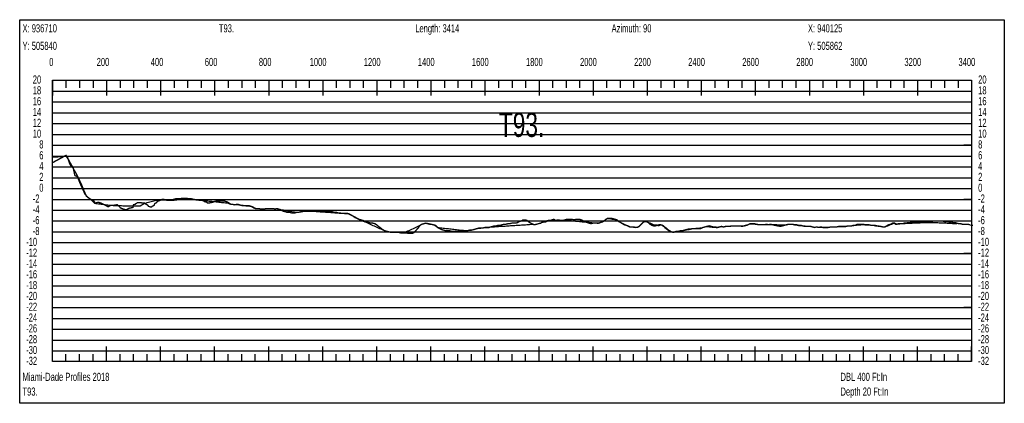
# Model space of a CAD drawing. Header units: inches. Extents: x 471865 to 538526, y 1054316 to 1102451.
# Tile 93 of 131: x 520529 to 524171, y 1065970 to 1067388. Entities that reach past the tile are written whole.
import ezdxf

# ---------------------------------------------------------------- set-up
doc = ezdxf.new("R2010")
doc.units = ezdxf.units.IN
doc.header["$MEASUREMENT"] = 0
for name, color, linetype in [('LABELS', 7, 'Continuous'), ('X_Gr1', 7, 'Continuous'), ('XSECTION', 7, 'Continuous')]:
    doc.layers.add(name, color=color, linetype=linetype)
doc.styles.get("Standard").update_dxf_attribs({"font": 'arial.ttf'})

msp = doc.modelspace()

# ---------------------------------------------------------------- linework, layer by layer
at = {"layer": 'X_Gr1', "color": 6, "linetype": 'Continuous', "lineweight": 18, "true_color": 0xff00ff, "transparency": 33554687, "const_width": 5}
msp.add_lwpolyline([(520651, 1066860.2), (520651, 1066860.2), (520692.5, 1066882.6), (520700.5, 1066886.8), (520705.8, 1066879.1), (520715.3, 1066851.8), (520726.9, 1066839.8), (520732.9, 1066812.3), (520742, 1066808.2), (520755.9, 1066774.5), (520770.1, 1066744), (520780.6, 1066731.6), (520790.7, 1066725.1), (520806.8, 1066709.6), (520819.2, 1066713.5), (520832, 1066709.4), (520840.6, 1066704.9), (520855.9, 1066696.7), (520865.9, 1066702.4), (520878.9, 1066702.6), (520889.9, 1066704.5), (520902.1, 1066692.2), (520914.4, 1066687.3), (520923.9, 1066685.5), (520932.2, 1066690.9), (520937.6, 1066692), (520942.8, 1066693.1), (520947.8, 1066694.5), (520949.7, 1066704.2), (520956.4, 1066706.2), (520958.6, 1066708.2), (520965.4, 1066712.2), (520967.7, 1066712.2), (520972.3, 1066712.2), (520976.9, 1066712.2), (520981.6, 1066710.2), (520988.7, 1066710.2), (520991.1, 1066710.2), (520995.8, 1066706.2), (521003, 1066702.2), (521005.4, 1066698.2), (521012.2, 1066696.2), (521016.8, 1066696.2), (521019.1, 1066698.2), (521026, 1066702.2), (521028.3, 1066708.2), (521035.1, 1066712.2), (521037.4, 1066716.2), (521041.9, 1066718.2), (521048.3, 1066720.2), (521050.3, 1066722.2), (521056, 1066724.2), (521057.8, 1066724.2), (521061.5, 1066724.2), (521067.3, 1066722.2), (521069.2, 1066722.2), (521074.8, 1066720.2), (521078.4, 1066720.2), (521080.2, 1066720.2), (521085.8, 1066722.2), (521087.7, 1066722.2), (521093.5, 1066722.2), (521097.2, 1066724.2), (521099.1, 1066724.2), (521104.9, 1066726.2), (521106.9, 1066726.2), (521115.2, 1066726.2), (521119.4, 1066726.2), (521125.8, 1066726.2), (521128, 1066728.2), (521134.6, 1066728.2), (521139, 1066728.2), (521141.2, 1066728.2), (521147.9, 1066728.2), (521150.2, 1066726.2), (521157.2, 1066726.2), (521161.7, 1066726.2), (521164.1, 1066726.2), (521171.1, 1066724.2), (521173.4, 1066724.2), (521180.4, 1066722.2), (521185.1, 1066722.2), (521187.4, 1066722.2), (521194.7, 1066720.2), (521199.5, 1066720.2), (521204.4, 1066720.2), (521209.2, 1066718.2), (521211.6, 1066716.2), (521219, 1066714.2), (521224.1, 1066710.2), (521229.3, 1066710.2), (521234.7, 1066712.2), (521237.5, 1066712.2), (521246, 1066714.2), (521248.8, 1066716.2), (521257.4, 1066718.2), (521263, 1066718.2), (521265.8, 1066718.2), (521274.5, 1066718.2), (521277.3, 1066718.2), (521285.8, 1066718.2), (521291.6, 1066716.2), (521297.4, 1066714.2), (521303.3, 1066710.2), (521309.3, 1066706.2), (521315.4, 1066706.2), (521321.7, 1066704.2), (521324.9, 1066704.2), (521334.6, 1066706.2), (521347.7, 1066702.2), (521349.2, 1066702.1), (521355.1, 1066701.5), (521361, 1066700.8), (521366.9, 1066700.2), (521372.8, 1066700.2), (521378.7, 1066700.2), (521384.8, 1066698.2), (521390.9, 1066696.2), (521397, 1066692.2), (521403, 1066690.2), (521409.2, 1066690.2), (521415.3, 1066690.2), (521418.4, 1066688.2), (521427.9, 1066688.2), (521434.3, 1066688.2), (521440.7, 1066690.2), (521447.2, 1066690.2), (521453.7, 1066690.2), (521460.4, 1066690.2), (521467, 1066690.2), (521473.6, 1066688.2), (521480.2, 1066690.2), (521486.9, 1066688.2), (521493.6, 1066686.2), (521500.2, 1066682.2), (521503.6, 1066680.2), (521513.7, 1066678.2), (521517.1, 1066676.2), (521527.4, 1066676.2), (521534.1, 1066674.2), (521537.6, 1066674.2), (521547.6, 1066674.2), (521554.2, 1066676.2), (521561, 1066676.2), (521567.7, 1066678.2), (521571.2, 1066678.2), (521581.5, 1066680.2), (521588.3, 1066680.2), (521595.2, 1066680.2), (521602, 1066680.2), (521605.4, 1066680.2), (521615.6, 1066680.2), (521622.5, 1066680.2), (521629.5, 1066680.2), (521636.5, 1066680.2), (521640, 1066678.2), (521650.4, 1066678.2), (521657.3, 1066678.2), (521664.4, 1066678.2), (521671.2, 1066678.2), (521674.7, 1066678.2), (521685.1, 1066678.2), (521692.2, 1066676.2), (521699.4, 1066676.2), (521706.5, 1066674.2), (521713.6, 1066674.2), (521720.5, 1066672.2), (521727.3, 1066672.2), (521734.2, 1066672.2), (521741.1, 1066672.2), (521748.2, 1066670.2), (521755.2, 1066666.2), (521762.2, 1066662.2), (521769.6, 1066658.2), (521776.8, 1066654.2), (521784, 1066650.2), (521791.2, 1066648.2), (521798.6, 1066646.2), (521806.1, 1066642.2), (521809.1, 1066641.4), (521815, 1066639.8), (521820.9, 1066638.2), (521828.1, 1066636.2), (521835.1, 1066636.2), (521842.3, 1066634.2), (521849.6, 1066630.2), (521853.4, 1066626.2), (521864.3, 1066618.2), (521871.6, 1066612.2), (521879.1, 1066608.2), (521886.4, 1066606.2), (521893.6, 1066604.2), (521900.9, 1066602.2), (521908.2, 1066602.2), (521915.8, 1066602.2), (521923.1, 1066602.2), (521930.6, 1066602.2), (521937.9, 1066600.2), (521944.9, 1066600.2), (521951.9, 1066600.2), (521959, 1066600.2), (521966.3, 1066598.2), (521973.7, 1066598.2), (521981, 1066598.2), (521988.5, 1066602.2), (521995.6, 1066610.2), (522002.7, 1066618.2), (522009.8, 1066628.2), (522016.9, 1066632.2), (522024.2, 1066634.2), (522031.5, 1066636.2), (522032, 1066636.1), (522037.9, 1066634.8), (522043.8, 1066633.5), (522049.7, 1066632.2), (522055.6, 1066630.9), (522061.5, 1066629.5), (522067.4, 1066628.2), (522074.9, 1066620.2), (522082.4, 1066616.2), (522089.7, 1066612.2), (522097.2, 1066610.2), (522104.4, 1066608.2), (522111.7, 1066608.2), (522119.1, 1066608.2), (522126.4, 1066606.2), (522133.9, 1066606.2), (522141.3, 1066606.2), (522148.6, 1066606.2), (522155.9, 1066608.2), (522163.1, 1066606.2), (522170.5, 1066606.2), (522177.7, 1066608.2), (522185.1, 1066608.2), (522192.4, 1066610.2), (522199.8, 1066610.2), (522207.3, 1066612.2), (522214.5, 1066614.2), (522221.5, 1066616.2), (522228.5, 1066618.2), (522235.5, 1066618.2), (522242.6, 1066618.2), (522249.8, 1066620.2), (522257.1, 1066620.2), (522264.2, 1066620.2), (522271.4, 1066622.2), (522278.7, 1066624.2), (522285.6, 1066626.2), (522292.4, 1066626.2), (522299.2, 1066628.2), (522306.1, 1066628.2), (522313.3, 1066630.2), (522320.4, 1066632.2), (522327.7, 1066632.2), (522335.1, 1066634.2), (522342.1, 1066634.2), (522349.1, 1066636.2), (522356, 1066636.2), (522363.2, 1066636.2), (522370.2, 1066638.2), (522377, 1066642.2), (522384.2, 1066644.2), (522391.3, 1066648.2), (522398.4, 1066648.2), (522405.5, 1066646.2), (522412.5, 1066640.2), (522419.6, 1066636.2), (522426.7, 1066632.2), (522433.9, 1066630.2), (522441, 1066632.2), (522448.3, 1066634.2), (522455.6, 1066636.2), (522462.8, 1066640.2), (522470.1, 1066642.2), (522477.2, 1066644.2), (522484.1, 1066646.2), (522491, 1066646.2), (522497.7, 1066648.2), (522504.6, 1066650.2), (522511.7, 1066646.2), (522518.5, 1066648.2), (522532.2, 1066646.2), (522538.7, 1066646.2), (522545.2, 1066648.2), (522551.8, 1066650.2), (522558.5, 1066650.2), (522565.4, 1066650.2), (522572.4, 1066650.2), (522579.4, 1066648.2), (522586.4, 1066650.2), (522593.4, 1066650.2), (522600.3, 1066650.2), (522607.1, 1066648.2), (522614, 1066644.2), (522628.5, 1066638.2), (522635.3, 1066636.2), (522642.1, 1066634.2), (522648.9, 1066636.2), (522655.6, 1066636.2), (522662.4, 1066636.2), (522669.2, 1066636.2), (522676.2, 1066638.2), (522683.2, 1066640.2), (522690.1, 1066644.2), (522697.2, 1066650.2), (522704.2, 1066654.2), (522711.2, 1066654.2), (522718.1, 1066654.2), (522725, 1066652.2), (522732, 1066650.2), (522738.8, 1066648.2), (522745.5, 1066642.2), (522752.2, 1066638.2), (522758.8, 1066634.2), (522765.6, 1066630.2), (522772.3, 1066628.2), (522779.2, 1066626.2), (522786.1, 1066622.2), (522793, 1066622.2), (522799.9, 1066622.2), (522806.8, 1066620.2), (522813.6, 1066620.2), (522820.4, 1066624.2), (522826.9, 1066630.2), (522833.7, 1066638.2), (522840.4, 1066642.2), (522847.4, 1066642.2), (522854.2, 1066638.2), (522860.6, 1066632.2), (522867.3, 1066628.2), (522873.9, 1066626.2), (522880.3, 1066626.2), (522886.9, 1066628.2), (522893.5, 1066630.2), (522900.4, 1066630.2), (522907.3, 1066628.2), (522913.8, 1066622.2), (522920.3, 1066618.2), (522926.6, 1066612.2), (522933, 1066608.2), (522939.4, 1066604.2), (522946.1, 1066602.2), (522952.8, 1066604.2), (522959.3, 1066606.2), (522966.2, 1066606.2), (522973.3, 1066608.2), (522980.3, 1066608.2), (522987.5, 1066610.2), (522994.7, 1066612.2), (523002.2, 1066614.2), (523009.7, 1066614.2), (523017.3, 1066616.2), (523024.9, 1066616.2), (523032.5, 1066616.2), (523040.5, 1066616.2), (523048.4, 1066616.2), (523056.2, 1066620.2), (523063.9, 1066622.2), (523071.4, 1066624.2), (523079.2, 1066626.2), (523087, 1066624.2), (523094.7, 1066622.2), (523102.5, 1066622.2), (523110, 1066620.2), (523117.6, 1066622.2), (523125.4, 1066624.2), (523132.9, 1066622.2), (523140.3, 1066624.2), (523147.9, 1066624.2), (523155.4, 1066624.2), (523162.8, 1066626.2), (523170.3, 1066626.2), (523177.8, 1066626.2), (523185.3, 1066626.2), (523193.1, 1066626.2), (523200.6, 1066624.2), (523208, 1066626.2), (523215.6, 1066628.2), (523223.2, 1066630.2), (523230.9, 1066634.2), (523238.6, 1066634.2), (523246.2, 1066634.2), (523253.9, 1066632.2), (523261.4, 1066630.2), (523269, 1066630.2), (523276.3, 1066630.2), (523283.6, 1066630.2), (523291.1, 1066632.2), (523298.5, 1066630.2), (523306, 1066632.2), (523313.5, 1066630.2), (523321, 1066628.2), (523326.9, 1066627.2), (523332.8, 1066626.1), (523338.6, 1066625.1), (523343.3, 1066624.2), (523344.5, 1066624.6), (523350.3, 1066626.1), (523356.1, 1066627.7), (523358, 1066628.2), (523365.5, 1066630.2), (523373, 1066632.2), (523380.8, 1066632.2), (523388.3, 1066632.2), (523395.4, 1066630.2), (523402.8, 1066630.2), (523410.2, 1066628.2), (523417.8, 1066628.2), (523425.4, 1066626.2), (523433, 1066624.2), (523440.2, 1066624.2), (523447.5, 1066624.2), (523454.8, 1066624.2), (523462.1, 1066622.2), (523469.3, 1066620.2), (523476.8, 1066622.2), (523484.6, 1066620.2), (523492.4, 1066622.2), (523499.9, 1066620.2), (523507.1, 1066620.2), (523514.4, 1066620.2), (523521.6, 1066620.2), (523528.9, 1066622.2), (523536.4, 1066622.2), (523544.1, 1066622.2), (523551.7, 1066622.2), (523559.1, 1066624.2), (523566.2, 1066624.2), (523572.9, 1066624.2), (523579.5, 1066624.2), (523586.2, 1066624.2), (523593, 1066626.2), (523599.9, 1066626.2), (523606.6, 1066626.2), (523613.5, 1066628.2), (523620.5, 1066628.2), (523627.5, 1066632.2), (523634.7, 1066632.2), (523642, 1066632.2), (523649.3, 1066632.2), (523656.6, 1066630.2), (523663.7, 1066630.2), (523671, 1066630.2), (523678.3, 1066628.2), (523685.5, 1066628.2), (523692.7, 1066628.2), (523700, 1066626.2), (523705.9, 1066625.4), (523711.8, 1066624.6), (523714.8, 1066624.2), (523721.7, 1066622.2), (523728.8, 1066622.2), (523736.1, 1066626.2), (523743.6, 1066630.2), (523750.9, 1066632.2), (523758.1, 1066636.2), (523765.4, 1066636.2), (523772.6, 1066632.2), (523780, 1066634.2), (523787.4, 1066634.2), (523794.5, 1066634.2), (523801.2, 1066636.2), (523807.9, 1066636.2), (523814.7, 1066638.2), (523821.1, 1066638.2), (523827.3, 1066640.2), (523833.9, 1066640.2), (523840.6, 1066640.2), (523847.3, 1066642.2), (523854.1, 1066642.2), (523861, 1066642.2), (523868.1, 1066642.2), (523875.1, 1066642.2), (523882, 1066642.2), (523888.9, 1066642.2), (523894.7, 1066642.2), (523900.6, 1066642.2), (523902.8, 1066642.2), (523909.2, 1066644.2), (523916.1, 1066644.2), (523923, 1066644.2), (523928.9, 1066644.2), (523934.8, 1066644.2), (523940.7, 1066644.2), (523943.2, 1066644.2), (523949.6, 1066642.2), (523955.6, 1066642.2), (523961.9, 1066642.2), (523968.6, 1066640.2), (523975.4, 1066640.2), (523982, 1066638.2), (523988.9, 1066638.2), (523995.8, 1066636.2), (524002.4, 1066634.2), (524009.2, 1066634.2), (524016, 1066632.2), (524023, 1066632.2), (524029.9, 1066632.2), (524036.7, 1066632.2), (524043.6, 1066630.2)], dxfattribs=at)
at = {"layer": 'XSECTION', "color": 18, "linetype": 'Continuous', "true_color": 0x000000}
for points in [[(520528.8, 1067388.2), (524171.2, 1067388.2), (524171.2, 1065970.2), (520528.8, 1065970.2), (520528.8, 1067388.2)], [(520650, 1067164.2), (524050, 1067164.2), (524050, 1066124.2), (520650, 1066124.2), (520650, 1067164.2)], [(520650, 1067164.2), (520650, 1067107.8)], [(520650, 1067164.2), (520650, 1067107.8)], [(520650, 1067164.2), (520650, 1067136.2)], [(520650, 1067164.2), (520650, 1067136.2)], [(520700, 1067164.2), (520700, 1067136.2)], [(520750, 1067164.2), (520750, 1067136.2)], [(520800, 1067164.2), (520800, 1067136.2)], [(520850, 1067164.2), (520850, 1067107.8)], [(520850, 1067164.2), (520850, 1067136.2)], [(520900, 1067164.2), (520900, 1067136.2)], [(520950, 1067164.2), (520950, 1067136.2)], [(521000, 1067164.2), (521000, 1067136.2)], [(521050, 1067164.2), (521050, 1067107.8)], [(521050, 1067164.2), (521050, 1067136.2)], [(521100, 1067164.2), (521100, 1067136.2)], [(521150, 1067164.2), (521150, 1067136.2)], [(521200, 1067164.2), (521200, 1067136.2)], [(521250, 1067164.2), (521250, 1067107.8)], [(521250, 1067164.2), (521250, 1067136.2)], [(521300, 1067164.2), (521300, 1067136.2)], [(521350, 1067164.2), (521350, 1067136.2)], [(521400, 1067164.2), (521400, 1067136.2)], [(521450, 1067164.2), (521450, 1067107.8)], [(521450, 1067164.2), (521450, 1067136.2)], [(521500, 1067164.2), (521500, 1067136.2)], [(521550, 1067164.2), (521550, 1067136.2)], [(521600, 1067164.2), (521600, 1067136.2)], [(521650, 1067164.2), (521650, 1067107.8)], [(521650, 1067164.2), (521650, 1067136.2)], [(521700, 1067164.2), (521700, 1067136.2)], [(521750, 1067164.2), (521750, 1067136.2)], [(521800, 1067164.2), (521800, 1067136.2)], [(521850, 1067164.2), (521850, 1067107.8)], [(521850, 1067164.2), (521850, 1067136.2)], [(521900, 1067164.2), (521900, 1067136.2)], [(521950, 1067164.2), (521950, 1067136.2)], [(522000, 1067164.2), (522000, 1067136.2)], [(522050, 1067164.2), (522050, 1067107.8)], [(522050, 1067164.2), (522050, 1067136.2)], [(522100, 1067164.2), (522100, 1067136.2)], [(522150, 1067164.2), (522150, 1067136.2)], [(522200, 1067164.2), (522200, 1067136.2)], [(522250, 1067164.2), (522250, 1067107.8)], [(522250, 1067164.2), (522250, 1067136.2)], [(522300, 1067164.2), (522300, 1067136.2)], [(522350, 1067164.2), (522350, 1067136.2)], [(522400, 1067164.2), (522400, 1067136.2)], [(522450, 1067164.2), (522450, 1067107.8)], [(522450, 1067164.2), (522450, 1067136.2)], [(522500, 1067164.2), (522500, 1067136.2)], [(522550, 1067164.2), (522550, 1067136.2)], [(522600, 1067164.2), (522600, 1067136.2)], [(522650, 1067164.2), (522650, 1067107.8)], [(522650, 1067164.2), (522650, 1067136.2)], [(522700, 1067164.2), (522700, 1067136.2)], [(522750, 1067164.2), (522750, 1067136.2)], [(522800, 1067164.2), (522800, 1067136.2)], [(522850, 1067164.2), (522850, 1067107.8)], [(522850, 1067164.2), (522850, 1067136.2)], [(522900, 1067164.2), (522900, 1067136.2)], [(522950, 1067164.2), (522950, 1067136.2)], [(523000, 1067164.2), (523000, 1067136.2)], [(523050, 1067164.2), (523050, 1067107.8)], [(523050, 1067164.2), (523050, 1067136.2)], [(523100, 1067164.2), (523100, 1067136.2)], [(523150, 1067164.2), (523150, 1067136.2)], [(523200, 1067164.2), (523200, 1067136.2)], [(523250, 1067164.2), (523250, 1067107.8)], [(523250, 1067164.2), (523250, 1067136.2)], [(523300, 1067164.2), (523300, 1067136.2)], [(523350, 1067164.2), (523350, 1067136.2)], [(523400, 1067164.2), (523400, 1067136.2)], [(523450, 1067164.2), (523450, 1067107.8)], [(523450, 1067164.2), (523450, 1067136.2)], [(523500, 1067164.2), (523500, 1067136.2)], [(523550, 1067164.2), (523550, 1067136.2)], [(523600, 1067164.2), (523600, 1067136.2)], [(523650, 1067164.2), (523650, 1067107.8)], [(523650, 1067164.2), (523650, 1067136.2)], [(523700, 1067164.2), (523700, 1067136.2)], [(523750, 1067164.2), (523750, 1067136.2)], [(523800, 1067164.2), (523800, 1067136.2)], [(523850, 1067164.2), (523850, 1067107.8)], [(523850, 1067164.2), (523850, 1067136.2)], [(523900, 1067164.2), (523900, 1067136.2)], [(523950, 1067164.2), (523950, 1067136.2)], [(524000, 1067164.2), (524000, 1067136.2)], [(524050, 1067164.2), (524050, 1067107.8)], [(524050, 1067164.2), (524050, 1067136.2)], [(520650, 1066924.2), (520678, 1066924.2)], [(524050, 1066924.2), (524022, 1066924.2)], [(520650, 1066881), (520655, 1066881.4), (520660, 1066881.6), (520665, 1066881.8), (520670, 1066881.8), (520675, 1066882), (520680, 1066882.2), (520685, 1066882.4), (520690, 1066882.4), (520695, 1066884.4), (520700, 1066884.8), (520705, 1066877.4), (520710, 1066868.2), (520715, 1066859.2), (520720, 1066850.2), (520725, 1066841.4), (520730, 1066832.4), (520735, 1066823.4), (520740, 1066814.4), (520745, 1066804.4), (520750, 1066794.4), (520755, 1066784.4), (520760, 1066771.6), (520765, 1066759.6), (520770, 1066748.4), (520775, 1066737.6), (520780, 1066733), (520785, 1066729.4), (520790, 1066726.4), (520795, 1066723.6), (520800, 1066720.2), (520805, 1066714), (520810, 1066709), (520815, 1066708.4), (520820, 1066707.8), (520825, 1066707.2), (520830, 1066706.6), (520835, 1066706), (520840, 1066705.4), (520845, 1066704.8), (520850, 1066704.2), (520855, 1066703.6), (520860, 1066703), (520865, 1066702.4), (520870, 1066702.2), (520875, 1066702), (520880, 1066701.8), (520885, 1066701.6), (520890, 1066701.4), (520895, 1066701.2), (520900, 1066701), (520905, 1066700.8), (520910, 1066700.4), (520915, 1066700.2), (520920, 1066700), (520925, 1066699.8), (520930, 1066699.6), (520935, 1066699.6), (520940, 1066699.8), (520945, 1066700), (520950, 1066700), (520955, 1066700.2), (520960, 1066700.2), (520965, 1066700.4), (520970, 1066700.6), (520975, 1066700.6), (520980, 1066703.6), (520985, 1066706), (520990, 1066708.2), (520995, 1066710.6), (521000, 1066712.2), (521005, 1066713.6), (521010, 1066715), (521015, 1066716.2), (521020, 1066717.6), (521025, 1066719), (521030, 1066720.2), (521035, 1066721), (521040, 1066721.6), (521045, 1066722), (521050, 1066722.2), (521055, 1066722.2), (521060, 1066722.4), (521065, 1066722.4), (521070, 1066722.2), (521075, 1066721.8), (521080, 1066721.4), (521085, 1066721), (521090, 1066720.8), (521095, 1066721), (521100, 1066721.2), (521105, 1066722), (521110, 1066722.6), (521115, 1066723.2), (521120, 1066724), (521125, 1066724.6), (521130, 1066725.4), (521135, 1066726.2), (521140, 1066727), (521145, 1066727.8), (521150, 1066727.8), (521155, 1066727), (521160, 1066726.2), (521165, 1066725.6), (521170, 1066724.8), (521175, 1066724.2), (521180, 1066723.6), (521185, 1066723), (521190, 1066722.4), (521195, 1066722), (521200, 1066721.4), (521205, 1066720.8), (521210, 1066720.2), (521215, 1066719.8), (521220, 1066719.2), (521225, 1066718.6), (521230, 1066718), (521235, 1066717.4), (521240, 1066717), (521245, 1066716.4), (521250, 1066715.8), (521255, 1066715.2), (521260, 1066714.8), (521265, 1066714.2), (521270, 1066713.6), (521275, 1066713), (521280, 1066712.4), (521285, 1066712), (521290, 1066711.4), (521295, 1066710.8), (521300, 1066710.2), (521305, 1066708), (521310, 1066706.2), (521315, 1066706), (521320, 1066705), (521325, 1066704.4), (521330, 1066705.4), (521335, 1066705.6), (521340, 1066704.2), (521345, 1066702.6), (521350, 1066701.8), (521355, 1066701.2), (521360, 1066700.8), (521365, 1066700.2), (521370, 1066700.2), (521375, 1066700.2), (521380, 1066699.4), (521385, 1066697.8), (521390, 1066696), (521395, 1066692.8), (521400, 1066690.8), (521405, 1066690.2), (521410, 1066690.2), (521415, 1066690), (521420, 1066689.2), (521425, 1066688.4), (521430, 1066688.6), (521435, 1066689.4), (521440, 1066690.2), (521445, 1066690.2), (521450, 1066690.2), (521455, 1066690.2), (521460, 1066690.2), (521465, 1066690.2), (521470, 1066689), (521475, 1066689), (521480, 1066690), (521485, 1066688.4), (521490, 1066687.4), (521495, 1066686.6), (521500, 1066685.6), (521505, 1066684.8), (521510, 1066684), (521515, 1066683), (521520, 1066682.2), (521525, 1066681.2), (521530, 1066680.4), (521535, 1066679.4), (521540, 1066678.6), (521545, 1066677.6), (521550, 1066676.8), (521555, 1066676.2), (521560, 1066676.2), (521565, 1066677.6), (521570, 1066678.6), (521575, 1066679.4), (521580, 1066680), (521585, 1066680.2), (521590, 1066680.2), (521595, 1066680.2), (521600, 1066680.2), (521605, 1066680), (521610, 1066680), (521615, 1066680), (521620, 1066680), (521625, 1066679.8), (521630, 1066679.4), (521635, 1066679), (521640, 1066678.6), (521645, 1066678.4), (521650, 1066678), (521655, 1066677.6), (521660, 1066677.2), (521665, 1066676.8), (521670, 1066676.6), (521675, 1066676.2), (521680, 1066675.8), (521685, 1066675.4), (521690, 1066675), (521695, 1066674.8), (521700, 1066674.4), (521705, 1066674), (521710, 1066673.6), (521715, 1066673.2), (521720, 1066673), (521725, 1066672.6), (521730, 1066672.2), (521735, 1066672), (521740, 1066672.2), (521745, 1066670.8), (521750, 1066668.6), (521755, 1066665.8), (521760, 1066663), (521765, 1066660.2), (521770, 1066657.6), (521775, 1066654.8), (521780, 1066652.4), (521785, 1066650.2), (521790, 1066648), (521795, 1066645.8), (521800, 1066643.6), (521805, 1066641.4), (521810, 1066639.2), (521815, 1066637), (521820, 1066634.8), (521825, 1066632.6), (521830, 1066630.4), (521835, 1066628), (521840, 1066625.8), (521845, 1066623.6), (521850, 1066621.4), (521855, 1066619.2), (521860, 1066617), (521865, 1066614.8), (521870, 1066612.6), (521875, 1066610), (521880, 1066607.8), (521885, 1066606.4), (521890, 1066605), (521895, 1066603.6), (521900, 1066602.4), (521905, 1066602.4), (521910, 1066602.4), (521915, 1066602.4), (521920, 1066602.4), (521925, 1066602.4), (521930, 1066602.4), (521935, 1066601), (521940, 1066600.4), (521945, 1066600.4), (521950, 1066600.4), (521955, 1066602.4), (521960, 1066604.8), (521965, 1066607.2), (521970, 1066609.6), (521975, 1066612), (521980, 1066614.4), (521985, 1066616.8), (521990, 1066619.2), (521995, 1066621.8), (522000, 1066624.2), (522005, 1066626.6), (522010, 1066629), (522015, 1066631.8), (522020, 1066633.4), (522025, 1066634.8), (522030, 1066636.2), (522035, 1066635.2), (522040, 1066634), (522045, 1066633), (522050, 1066631.8), (522055, 1066630.8), (522060, 1066629.6), (522065, 1066628.6), (522070, 1066624.8), (522075, 1066620.2), (522080, 1066619.6), (522085, 1066619), (522090, 1066618.6), (522095, 1066618), (522100, 1066617.4), (522105, 1066616.8), (522110, 1066616.4), (522115, 1066615.8), (522120, 1066615.2), (522125, 1066614.8), (522130, 1066614.2), (522135, 1066613.6), (522140, 1066613), (522145, 1066612.6), (522150, 1066612), (522155, 1066611.4), (522160, 1066610.8), (522165, 1066610.4), (522170, 1066609.8), (522175, 1066609.2), (522180, 1066608.8), (522185, 1066608.6), (522190, 1066610), (522195, 1066610.8), (522200, 1066611.4), (522205, 1066612.2), (522210, 1066613.2), (522215, 1066614.6), (522220, 1066616), (522225, 1066617.6), (522230, 1066618.2), (522235, 1066618.2), (522240, 1066619), (522245, 1066618.8), (522250, 1066620.4), (522255, 1066620.2), (522260, 1066620.2), (522265, 1066620.6), (522270, 1066622.2), (522275, 1066622.4), (522280, 1066622.8), (522285, 1066623), (522290, 1066623.4), (522295, 1066623.8), (522300, 1066624), (522305, 1066624.4), (522310, 1066624.6), (522315, 1066625), (522320, 1066625.4), (522325, 1066625.6), (522330, 1066626), (522335, 1066626.2), (522340, 1066626.6), (522345, 1066627), (522350, 1066627.2), (522355, 1066627.6), (522360, 1066627.8), (522365, 1066628.2), (522370, 1066628.6), (522375, 1066628.8), (522380, 1066629.2), (522385, 1066629.4), (522390, 1066629.8), (522395, 1066630.2), (522400, 1066630.4), (522405, 1066630.8), (522410, 1066631), (522415, 1066631.4), (522420, 1066631.8), (522425, 1066632), (522430, 1066630.8), (522435, 1066630.8), (522440, 1066632.2), (522445, 1066633.6), (522450, 1066635), (522455, 1066636.4), (522460, 1066639.2), (522465, 1066640.4), (522470, 1066640.8), (522475, 1066641.6), (522480, 1066643.4), (522485, 1066645.4), (522490, 1066646.4), (522495, 1066646.4), (522500, 1066646.4), (522505, 1066649.4), (522510, 1066646.6), (522515, 1066647.4), (522520, 1066647.8), (522525, 1066647), (522530, 1066646.4), (522535, 1066646), (522540, 1066646.6), (522545, 1066648), (522550, 1066647.6), (522555, 1066647), (522560, 1066646.6), (522565, 1066646), (522570, 1066645.6), (522575, 1066645), (522580, 1066644.6), (522585, 1066644), (522590, 1066643.6), (522595, 1066643.2), (522600, 1066642.6), (522605, 1066642.2), (522610, 1066641.6), (522615, 1066641.2), (522620, 1066640.6), (522625, 1066640.2), (522630, 1066639.6), (522635, 1066639.2), (522640, 1066638.8), (522645, 1066638.2), (522650, 1066637.8), (522655, 1066637.2), (522660, 1066636.8), (522665, 1066636.2), (522670, 1066636.4), (522675, 1066637.8), (522680, 1066639.2), (522685, 1066641.4), (522690, 1066644.4), (522695, 1066648.8), (522700, 1066652), (522705, 1066653.6), (522710, 1066653), (522715, 1066652.2), (522720, 1066651.4), (522725, 1066650.8), (522730, 1066650), (522735, 1066648.8), (522740, 1066645.8), (522745, 1066641.8), (522750, 1066639.2), (522755, 1066636.8), (522760, 1066634.4), (522765, 1066631.8), (522770, 1066629.4), (522775, 1066627), (522780, 1066624.6), (522785, 1066622.2), (522790, 1066622.2), (522795, 1066622.2), (522800, 1066621.8), (522805, 1066620.4), (522810, 1066621.4), (522815, 1066623), (522820, 1066624.8), (522825, 1066629.4), (522830, 1066635), (522835, 1066639.6), (522840, 1066642.2), (522845, 1066642), (522850, 1066640.8), (522855, 1066639), (522860, 1066636.8), (522865, 1066634.6), (522870, 1066633), (522875, 1066630.2), (522880, 1066629.6), (522885, 1066629.4), (522890, 1066627.8), (522895, 1066627.8), (522900, 1066630), (522905, 1066628.6), (522910, 1066625), (522915, 1066620.6), (522920, 1066616.8), (522925, 1066613), (522930, 1066609.6), (522935, 1066606.6), (522940, 1066603.8), (522945, 1066602.4), (522950, 1066603), (522955, 1066604), (522960, 1066604.8), (522965, 1066605.8), (522970, 1066606.6), (522975, 1066607.6), (522980, 1066608.6), (522985, 1066609.4), (522990, 1066610.4), (522995, 1066611.4), (523000, 1066612.2), (523005, 1066613.2), (523010, 1066614), (523015, 1066615.4), (523020, 1066616.2), (523025, 1066616.6), (523030, 1066617.2), (523035, 1066617.8), (523040, 1066618.2), (523045, 1066618.8), (523050, 1066619.2), (523055, 1066619.8), (523060, 1066621), (523065, 1066622.2), (523070, 1066623.6), (523075, 1066623.4), (523080, 1066622.8), (523085, 1066622.4), (523090, 1066621.8), (523095, 1066621.2), (523100, 1066620.8), (523105, 1066620.2), (523110, 1066620.2), (523115, 1066621.4), (523120, 1066622.8), (523125, 1066623.8), (523130, 1066622.4), (523135, 1066622.6), (523140, 1066623.8), (523145, 1066624.4), (523150, 1066624.8), (523155, 1066625.2), (523160, 1066625.6), (523165, 1066625.8), (523170, 1066625.8), (523175, 1066625.8), (523180, 1066625.8), (523185, 1066625.8), (523190, 1066625.8), (523195, 1066625.8), (523200, 1066625.8), (523205, 1066625.8), (523210, 1066626.6), (523215, 1066628), (523220, 1066629.2), (523225, 1066631.2), (523230, 1066633.8), (523235, 1066633.8), (523240, 1066634), (523245, 1066634), (523250, 1066632.8), (523255, 1066631.8), (523260, 1066631.8), (523265, 1066631.6), (523270, 1066631.6), (523275, 1066631.6), (523280, 1066631.4), (523285, 1066631.4), (523290, 1066631.2), (523295, 1066631.2), (523300, 1066631), (523305, 1066631), (523310, 1066631), (523315, 1066630.8), (523320, 1066630.8), (523325, 1066630.6), (523330, 1066630.6), (523335, 1066630.4), (523340, 1066630.4), (523345, 1066630.4), (523350, 1066630.2), (523355, 1066630.2), (523360, 1066630), (523365, 1066630.2), (523370, 1066631.6), (523375, 1066632), (523380, 1066632), (523385, 1066632), (523390, 1066631.2), (523395, 1066630), (523400, 1066630), (523405, 1066629.2), (523410, 1066628), (523415, 1066627.6), (523420, 1066627.2), (523425, 1066626.6), (523430, 1066626.2), (523435, 1066625.8), (523440, 1066625.4), (523445, 1066624.8), (523450, 1066624.4), (523455, 1066623.8), (523460, 1066622.4), (523465, 1066621), (523470, 1066620.6), (523475, 1066622), (523480, 1066621.8), (523485, 1066621.6), (523490, 1066621.2), (523495, 1066620.8), (523500, 1066620.6), (523505, 1066620.2), (523510, 1066620.2), (523515, 1066620.2), (523520, 1066620.2), (523525, 1066621.4), (523530, 1066622.2), (523535, 1066622.4), (523540, 1066622.6), (523545, 1066622.8), (523550, 1066623), (523555, 1066623.2), (523560, 1066623.2), (523565, 1066623.4), (523570, 1066623.6), (523575, 1066623.8), (523580, 1066624), (523585, 1066624.2), (523590, 1066625.6), (523595, 1066626.2), (523600, 1066626.2), (523605, 1066626.8), (523610, 1066627.2), (523615, 1066627.8), (523620, 1066628.4), (523625, 1066628.8), (523630, 1066629.4), (523635, 1066630), (523640, 1066630.4), (523645, 1066631), (523650, 1066631.6), (523655, 1066630.4), (523660, 1066630.2), (523665, 1066630.2), (523670, 1066630.2), (523675, 1066629.4), (523680, 1066628.8), (523685, 1066628.2), (523690, 1066627.4), (523695, 1066626.8), (523700, 1066626), (523705, 1066625.4), (523710, 1066624.6), (523715, 1066624), (523720, 1066623.2), (523725, 1066622.6), (523730, 1066623), (523735, 1066624.8), (523740, 1066626.8), (523745, 1066628.8), (523750, 1066630.6), (523755, 1066632.6), (523760, 1066634.4), (523765, 1066635.8), (523770, 1066633), (523775, 1066632.6), (523780, 1066633.4), (523785, 1066634), (523790, 1066634.4), (523795, 1066634.8), (523800, 1066635), (523805, 1066635.2), (523810, 1066635.6), (523815, 1066635.8), (523820, 1066636), (523825, 1066636.4), (523830, 1066636.6), (523835, 1066636.8), (523840, 1066637.2), (523845, 1066637), (523850, 1066637), (523855, 1066637), (523860, 1066637.6), (523865, 1066638.2), (523870, 1066638.2), (523875, 1066638.4), (523880, 1066638.4), (523885, 1066638.6), (523890, 1066638.6), (523895, 1066638.8), (523900, 1066638.8), (523905, 1066638.6), (523910, 1066638.4), (523915, 1066638.4), (523920, 1066638.2), (523925, 1066638), (523930, 1066637.8), (523935, 1066637.4), (523940, 1066637.2), (523945, 1066637), (523950, 1066637), (523955, 1066636.8), (523960, 1066636.6), (523965, 1066636.4), (523970, 1066636), (523975, 1066635.6), (523980, 1066635.4), (523985, 1066635.2), (523990, 1066635.2), (523995, 1066635.4), (524000, 1066635.8), (524005, 1066634.8), (524010, 1066633.6), (524015, 1066632), (524020, 1066632), (524025, 1066632), (524030, 1066632), (524035, 1066631.8), (524040, 1066630.6), (524045, 1066629.6), (524050, 1066629), (524055, 1066628.4)], [(520650, 1066724.2), (520678, 1066724.2)], [(524050, 1066724.2), (524022, 1066724.2)], [(520650, 1066524.2), (520678, 1066524.2)], [(524050, 1066524.2), (524022, 1066524.2)], [(520650, 1066324.2), (520678, 1066324.2)], [(524050, 1066324.2), (524022, 1066324.2)], [(520650, 1066124.2), (520650, 1066180.6)], [(520650, 1066124.2), (520650, 1066180.6)], [(520850, 1066124.2), (520850, 1066180.6)], [(521050, 1066124.2), (521050, 1066180.6)], [(521250, 1066124.2), (521250, 1066180.6)], [(521450, 1066124.2), (521450, 1066180.6)], [(521650, 1066124.2), (521650, 1066180.6)], [(521850, 1066124.2), (521850, 1066180.6)], [(522050, 1066124.2), (522050, 1066180.6)], [(522250, 1066124.2), (522250, 1066180.6)], [(522450, 1066124.2), (522450, 1066180.6)], [(522650, 1066124.2), (522650, 1066180.6)], [(522850, 1066124.2), (522850, 1066180.6)], [(523050, 1066124.2), (523050, 1066180.6)], [(523250, 1066124.2), (523250, 1066180.6)], [(523450, 1066124.2), (523450, 1066180.6)], [(523650, 1066124.2), (523650, 1066180.6)], [(523850, 1066124.2), (523850, 1066180.6)], [(524050, 1066124.2), (524050, 1066180.6)], [(520650, 1066124.2), (520650, 1066152.2)], [(520650, 1066124.2), (520650, 1066152.2)], [(520700, 1066124.2), (520700, 1066152.2)], [(520750, 1066124.2), (520750, 1066152.2)], [(520800, 1066124.2), (520800, 1066152.2)], [(520850, 1066124.2), (520850, 1066152.2)], [(520900, 1066124.2), (520900, 1066152.2)], [(520950, 1066124.2), (520950, 1066152.2)], [(521000, 1066124.2), (521000, 1066152.2)], [(521050, 1066124.2), (521050, 1066152.2)], [(521100, 1066124.2), (521100, 1066152.2)], [(521150, 1066124.2), (521150, 1066152.2)], [(521200, 1066124.2), (521200, 1066152.2)], [(521250, 1066124.2), (521250, 1066152.2)], [(521300, 1066124.2), (521300, 1066152.2)], [(521350, 1066124.2), (521350, 1066152.2)], [(521400, 1066124.2), (521400, 1066152.2)], [(521450, 1066124.2), (521450, 1066152.2)], [(521500, 1066124.2), (521500, 1066152.2)], [(521550, 1066124.2), (521550, 1066152.2)], [(521600, 1066124.2), (521600, 1066152.2)], [(521650, 1066124.2), (521650, 1066152.2)], [(521700, 1066124.2), (521700, 1066152.2)], [(521750, 1066124.2), (521750, 1066152.2)], [(521800, 1066124.2), (521800, 1066152.2)], [(521850, 1066124.2), (521850, 1066152.2)], [(521900, 1066124.2), (521900, 1066152.2)], [(521950, 1066124.2), (521950, 1066152.2)], [(522000, 1066124.2), (522000, 1066152.2)], [(522050, 1066124.2), (522050, 1066152.2)], [(522100, 1066124.2), (522100, 1066152.2)], [(522150, 1066124.2), (522150, 1066152.2)], [(522200, 1066124.2), (522200, 1066152.2)], [(522250, 1066124.2), (522250, 1066152.2)], [(522300, 1066124.2), (522300, 1066152.2)], [(522350, 1066124.2), (522350, 1066152.2)], [(522400, 1066124.2), (522400, 1066152.2)], [(522450, 1066124.2), (522450, 1066152.2)], [(522500, 1066124.2), (522500, 1066152.2)], [(522550, 1066124.2), (522550, 1066152.2)], [(522600, 1066124.2), (522600, 1066152.2)], [(522650, 1066124.2), (522650, 1066152.2)], [(522700, 1066124.2), (522700, 1066152.2)], [(522750, 1066124.2), (522750, 1066152.2)], [(522800, 1066124.2), (522800, 1066152.2)], [(522850, 1066124.2), (522850, 1066152.2)], [(522900, 1066124.2), (522900, 1066152.2)], [(522950, 1066124.2), (522950, 1066152.2)], [(523000, 1066124.2), (523000, 1066152.2)], [(523050, 1066124.2), (523050, 1066152.2)], [(523100, 1066124.2), (523100, 1066152.2)], [(523150, 1066124.2), (523150, 1066152.2)], [(523200, 1066124.2), (523200, 1066152.2)], [(523250, 1066124.2), (523250, 1066152.2)], [(523300, 1066124.2), (523300, 1066152.2)], [(523350, 1066124.2), (523350, 1066152.2)], [(523400, 1066124.2), (523400, 1066152.2)], [(523450, 1066124.2), (523450, 1066152.2)], [(523500, 1066124.2), (523500, 1066152.2)], [(523550, 1066124.2), (523550, 1066152.2)], [(523600, 1066124.2), (523600, 1066152.2)], [(523650, 1066124.2), (523650, 1066152.2)], [(523700, 1066124.2), (523700, 1066152.2)], [(523750, 1066124.2), (523750, 1066152.2)], [(523800, 1066124.2), (523800, 1066152.2)], [(523850, 1066124.2), (523850, 1066152.2)], [(523900, 1066124.2), (523900, 1066152.2)], [(523950, 1066124.2), (523950, 1066152.2)], [(524000, 1066124.2), (524000, 1066152.2)], [(524050, 1066124.2), (524050, 1066152.2)]]:
    msp.add_lwpolyline(points, dxfattribs=at)
at = {"layer": 'XSECTION', "color": 18, "true_color": 0x000000}
for points in [[(520650, 1067124.2), (524050, 1067124.2)], [(520650, 1067084.2), (524050, 1067084.2)], [(520650, 1067044.2), (524050, 1067044.2)], [(520650, 1067004.2), (524050, 1067004.2)], [(520650, 1066964.2), (524050, 1066964.2)], [(520650, 1066924.2), (524050, 1066924.2)], [(520650, 1066884.2), (524050, 1066884.2)], [(520650, 1066844.2), (524050, 1066844.2)], [(520650, 1066804.2), (524050, 1066804.2)], [(520650, 1066764.2), (524050, 1066764.2)], [(520650, 1066724.2), (524050, 1066724.2)], [(520650, 1066684.2), (524050, 1066684.2)], [(520650, 1066644.2), (524050, 1066644.2)], [(520650, 1066604.2), (524050, 1066604.2)], [(520650, 1066564.2), (524050, 1066564.2)], [(520650, 1066524.2), (524050, 1066524.2)], [(520650, 1066484.2), (524050, 1066484.2)], [(520650, 1066444.2), (524050, 1066444.2)], [(520650, 1066404.2), (524050, 1066404.2)], [(520650, 1066364.2), (524050, 1066364.2)], [(520650, 1066324.2), (524050, 1066324.2)], [(520650, 1066284.2), (524050, 1066284.2)], [(520650, 1066244.2), (524050, 1066244.2)], [(520650, 1066204.2), (524050, 1066204.2)], [(520650, 1066164.2), (524050, 1066164.2)]]:
    msp.add_lwpolyline(points, dxfattribs=at)

# ---------------------------------------------------------------- texts
at = {"layer": 'LABELS', "color": 18, "true_color": 0x000000, "width": 0.666667}
for s, height, p in [('X: 936710', 30, (520539.2, 1067341.4)), ('T93.', 30, (521265.6, 1067341.4)), ('Length: 3414', 30, (521992, 1067341.4)), ('Azimuth: 90', 30, (522718.4, 1067341.4)), ('X: 940125', 30, (523444.8, 1067341.4)), ('Y: 505840', 30, (520539.2, 1067276.6)), ('Y: 505862', 30, (523444.8, 1067276.6)), ('0', 30, (520638, 1067217)), ('0', 30, (520638, 1067217)), ('200', 30, (520813.6, 1067217)), ('400', 30, (521013.6, 1067217)), ('600', 30, (521213.6, 1067217)), ('800', 30, (521413.6, 1067217)), ('1000', 30, (521601.6, 1067217)), ('1200', 30, (521801.6, 1067217)), ('1400', 30, (522001.6, 1067217)), ('1600', 30, (522201.6, 1067217)), ('1800', 30, (522401.6, 1067217)), ('2000', 30, (522601.6, 1067217)), ('2200', 30, (522801.6, 1067217)), ('2400', 30, (523001.6, 1067217)), ('2600', 30, (523201.6, 1067217)), ('2800', 30, (523401.6, 1067217)), ('3000', 30, (523601.6, 1067217)), ('3200', 30, (523801.6, 1067217)), ('3400', 30, (524001.6, 1067217)), ('20', 30, (520577.2, 1067152.2)), ('20', 30, (524074.4, 1067152.2)), ('18', 30, (520577.2, 1067112.2)), ('18', 30, (524074.4, 1067112.2)), ('16', 30, (520577.2, 1067072.2)), ('16', 30, (524074.4, 1067072.2)), ('14', 30, (520577.2, 1067032.2)), ('T93.', 90, (522301.6, 1066955)), ('14', 30, (524074.4, 1067032.2)), ('12', 30, (520577.2, 1066992.2)), ('12', 30, (524074.4, 1066992.2)), ('10', 30, (520577.2, 1066952.2)), ('10', 30, (524074.4, 1066952.2)), ('8', 30, (520601.2, 1066912.2)), ('8', 30, (524074.4, 1066912.2)), ('6', 30, (520601.2, 1066872.2)), ('6', 30, (524074.4, 1066872.2)), ('4', 30, (520601.2, 1066832.2)), ('4', 30, (524074.4, 1066832.2)), ('2', 30, (520601.2, 1066792.2)), ('2', 30, (524074.4, 1066792.2)), ('0', 30, (520601.2, 1066752.2)), ('0', 30, (524074.4, 1066752.2)), ('-2', 30, (520577.2, 1066712.2)), ('-2', 30, (524074.4, 1066712.2)), ('-4', 30, (520577.2, 1066672.2)), ('-4', 30, (524074.4, 1066672.2)), ('-6', 30, (520577.2, 1066632.2)), ('-6', 30, (524074.4, 1066632.2)), ('-8', 30, (520577.2, 1066592.2)), ('-8', 30, (524074.4, 1066592.2)), ('-10', 30, (520552.8, 1066552.2)), ('-10', 30, (524074.4, 1066552.2)), ('-12', 30, (520552.8, 1066512.2)), ('-12', 30, (524074.4, 1066512.2)), ('-14', 30, (520552.8, 1066472.2)), ('-14', 30, (524074.4, 1066472.2)), ('-16', 30, (520552.8, 1066432.2)), ('-16', 30, (524074.4, 1066432.2)), ('-18', 30, (520552.8, 1066392.2)), ('-18', 30, (524074.4, 1066392.2)), ('-20', 30, (520552.8, 1066352.2)), ('-20', 30, (524074.4, 1066352.2)), ('-22', 30, (520552.8, 1066312.2)), ('-22', 30, (524074.4, 1066312.2)), ('-24', 30, (520552.8, 1066272.2)), ('-24', 30, (524074.4, 1066272.2)), ('-26', 30, (520552.8, 1066232.2)), ('-26', 30, (524074.4, 1066232.2)), ('-28', 30, (520552.8, 1066192.2)), ('-28', 30, (524074.4, 1066192.2)), ('-30', 30, (520552.8, 1066152.2)), ('-30', 30, (524074.4, 1066152.2)), ('-32', 30, (520552.8, 1066112.2)), ('-32', 30, (524074.4, 1066112.2)), ('Miami-Dade Profiles 2018', 30, (520539.2, 1066053)), ('DBL 400 Ft:In', 30, (523565.2, 1066053)), ('T93.', 30, (520539.2, 1065998.6)), ('Depth 20 Ft:In', 30, (523565.2, 1065998.6))]:
    msp.add_text(s, height=height, dxfattribs=at).set_placement(p)

doc.saveas('drawing.dxf')
